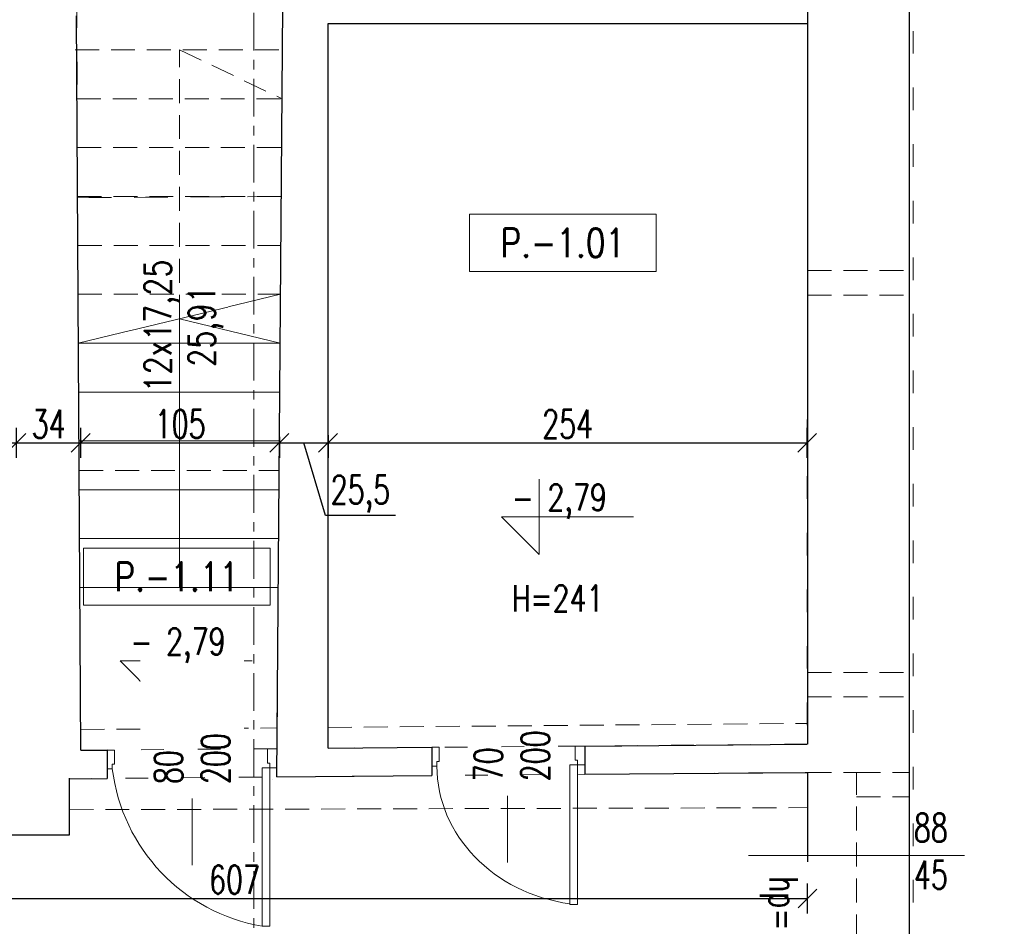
# Model space of a CAD drawing. Header units: inches. Extents: x 4551 to 8756, y -20806 to 359.
# Tile 32 of 35: x 6898 to 7419, y -2124 to -1643. Entities that reach past the tile are written whole.
import ezdxf

# ---------------------------------------------------------------- set-up
doc = ezdxf.new("R2010")
doc.units = ezdxf.units.IN
doc.header["$MEASUREMENT"] = 0
for name, pattern in [('ACAD_ISO03W100', [30, 12, -18]), ('CENTER', [7, 4, -1, 1, -1]), ('HIDDEN', [9.525, 6.35, -3.175])]:
    doc.linetypes.add(name, pattern=pattern)
doc.layers.add('0_RID_NIEDRUKOWALNA', color=7, linetype='ACAD_ISO03W100', lineweight=0, plot=False)
for name, color, linetype, lineweight in [('0_RID_STOLARKA', 7, 'Continuous', 5), ('0_RID_WIDOK', 252, 'Continuous', 5), ('0_RID_WYMIAR', 117, 'Continuous', 5), ('0_RID_WYP SANIT', 146, 'Continuous', 5), ('A-AREA-IDEN', 202, 'Continuous', 9), ('A_opisy-stolarka', 7, 'Continuous', 9), ('K-MUR', 1, 'Continuous', 30), ('K-WYMIARY', 150, 'Continuous', 5), ('WYMIAR_PB', 115, 'Continuous', 5)]:
    doc.layers.add(name, color=color, linetype=linetype, lineweight=lineweight)
doc.styles.add('1 100 MAŁE', font='romans.shx', dxfattribs={"width": 0.8, "height": 16})
doc.styles.add('RomanS', font='romans.shx', dxfattribs={"width": 0.8})
doc.styles.add('standard_1', font='romans.shx', dxfattribs={"width": 0.7})
doc.dimstyles.new('ISO-100', dxfattribs={"dimtxt": 15, "dimasz": 10, "dimexe": 8, "dimexo": 0.425, "dimgap": 2.5, "dimtad": 1, "dimdec": 1, "dimrnd": 0.5, "dimtxsty": 'standard_1', "dimblk": 'OBLIQUE', "dimcen": 10, "dimadec": 0, "dimazin": 0, "dimtfac": 1, "dimtdec": 0, "dimtmove": 0, "dimatfit": 3, "dimldrblk": 'OBLIQUE', "dimfxl": 8, "dimfxlon": 1, "dimarcsym": 0})

# ---------------------------------------------------------------- blocks, each defined once
blk = doc.blocks.new('_Oblique')
at = {"color": 0, "linetype": 'ByBlock', "lineweight": -2}
blk.add_line((-0.5, -0.5), (0.5, 0.5), dxfattribs=at)
blk = doc.blocks.new('*D258')
at = {"layer": 'Defpoints', "color": 0}
for p in [(7315.19, -1636.17), (7315.19, -1645.17), (7463.5, -1645.17)]:
    blk.add_point(p, dxfattribs=at)
at = {"layer": 'K-WYMIARY', "color": 0, "lineweight": -2}
for p, q in [((7482.75, -1623.39), (7482.75, -1634.89)), ((7455.5, -1636.17), (7471.5, -1636.17)), ((7482.75, -1634.89), (7463.5, -1640.67)), ((7463.5, -1636.17), (7463.5, -1645.17)), ((7455.5, -1645.17), (7471.5, -1645.17))]:
    blk.add_line(p, q, dxfattribs=at)
at = {"layer": 'K-WYMIARY', "color": 0, "lineweight": -2, "xscale": 10, "yscale": 10, "zscale": 10}
for p, rotation in [((7463.5, -1636.17), 90), ((7463.5, -1645.17), 270)]:
    blk.add_blockref('_Oblique', p, dxfattribs=dict(at, rotation=rotation))
at = {"layer": 'K-WYMIARY', "color": 0, "insert": (7472.75, -1629.14), "char_height": 15, "attachment_point": 5, "rotation": 90, "style": 'standard_1'}
blk.add_mtext('9', dxfattribs=at)
blk = doc.blocks.new('*D259')
at = {"layer": 'Defpoints', "color": 0}
for p in [(7315.19, -1645.17), (7315.07, -2027.17), (7463.5, -2027.17)]:
    blk.add_point(p, dxfattribs=at)
at = {"layer": 'K-WYMIARY', "color": 0, "lineweight": -2}
for p, q in [((7455.5, -1645.17), (7471.5, -1645.17)), ((7463.5, -1645.17), (7463.5, -2027.17)), ((7455.5, -2027.17), (7471.5, -2027.17))]:
    blk.add_line(p, q, dxfattribs=at)
at = {"layer": 'K-WYMIARY', "color": 0, "lineweight": -2, "xscale": 10, "yscale": 10, "zscale": 10}
for p, rotation in [((7463.5, -1645.17), 90), ((7463.5, -2027.17), 270)]:
    blk.add_blockref('_Oblique', p, dxfattribs=dict(at, rotation=rotation))
at = {"layer": 'K-WYMIARY', "color": 0, "insert": (7453.5, -1836.17), "char_height": 15, "attachment_point": 5, "rotation": 90, "style": 'standard_1'}
blk.add_mtext('382', dxfattribs=at)
blk = doc.blocks.new('*D260')
at = {"layer": 'Defpoints', "color": 0}
for p in [(7315.07, -2027.17), (7315.19, -2042.17), (7463.5, -2042.17)]:
    blk.add_point(p, dxfattribs=at)
at = {"layer": 'K-WYMIARY', "color": 0, "lineweight": -2}
for p, q in [((7482.75, -2008.9), (7482.75, -2028.9)), ((7455.5, -2027.17), (7471.5, -2027.17)), ((7463.5, -2027.17), (7463.5, -2042.17)), ((7482.75, -2028.9), (7463.5, -2034.67)), ((7455.5, -2042.17), (7471.5, -2042.17))]:
    blk.add_line(p, q, dxfattribs=at)
at = {"layer": 'K-WYMIARY', "color": 0, "lineweight": -2, "xscale": 10, "yscale": 10, "zscale": 10}
for p, rotation in [((7463.5, -2027.17), 90), ((7463.5, -2042.17), 270)]:
    blk.add_blockref('_Oblique', p, dxfattribs=dict(at, rotation=rotation))
at = {"layer": 'K-WYMIARY', "color": 0, "insert": (7472.75, -2018.9), "char_height": 15, "attachment_point": 5, "rotation": 90, "style": 'standard_1'}
blk.add_mtext('15', dxfattribs=at)
blk = doc.blocks.new('*D261')
at = {"layer": 'Defpoints', "color": 0}
for p in [(7315.19, -2042.17), (7315.19, -2201.17), (7463.5, -2201.17)]:
    blk.add_point(p, dxfattribs=at)
at = {"layer": 'K-WYMIARY', "color": 0, "lineweight": -2}
for p, q in [((7455.5, -2042.17), (7471.5, -2042.17)), ((7463.5, -2042.17), (7463.5, -2201.17)), ((7455.5, -2201.17), (7471.5, -2201.17))]:
    blk.add_line(p, q, dxfattribs=at)
at = {"layer": 'K-WYMIARY', "color": 0, "lineweight": -2, "xscale": 10, "yscale": 10, "zscale": 10}
for p, rotation in [((7463.5, -2042.17), 90), ((7463.5, -2201.17), 270)]:
    blk.add_blockref('_Oblique', p, dxfattribs=dict(at, rotation=rotation))
at = {"layer": 'K-WYMIARY', "color": 0, "insert": (7453.5, -2121.67), "char_height": 15, "attachment_point": 5, "rotation": 90, "style": 'standard_1'}
blk.add_mtext('159', dxfattribs=at)
blk = doc.blocks.new('*D267')
at = {"layer": 'Defpoints', "color": 0}
for p in [(7369.13, -1472.17), (7369.13, -2619.17), (7505, -2619.17)]:
    blk.add_point(p, dxfattribs=at)
at = {"layer": 'K-WYMIARY', "color": 0, "lineweight": -2}
for p, q in [((7497, -1472.17), (7513, -1472.17)), ((7505, -1472.17), (7505, -2619.17)), ((7497, -2619.17), (7513, -2619.17))]:
    blk.add_line(p, q, dxfattribs=at)
at = {"layer": 'K-WYMIARY', "color": 0, "lineweight": -2, "xscale": 10, "yscale": 10, "zscale": 10}
for p, rotation in [((7505, -1472.17), 90), ((7505, -2619.17), 270)]:
    blk.add_blockref('_Oblique', p, dxfattribs=dict(at, rotation=rotation))
at = {"layer": 'K-WYMIARY', "color": 0, "insert": (7495, -2045.67), "char_height": 15, "attachment_point": 5, "rotation": 90, "style": 'standard_1'}
blk.add_mtext('1147', dxfattribs=at)
blk = doc.blocks.new('*D286')
at = {"layer": 'Defpoints', "color": 0}
for p in [(7315.19, -2109), (6708.19, -2193.38), (7315.19, -2201.17)]:
    blk.add_point(p, dxfattribs=at)
at = {"layer": 'K-WYMIARY', "color": 0, "lineweight": -2}
for p, q in [((6708.19, -2117), (6708.19, -2101)), ((7315.19, -2117), (7315.19, -2101)), ((6708.19, -2109), (7315.19, -2109))]:
    blk.add_line(p, q, dxfattribs=at)
at = {"layer": 'K-WYMIARY', "color": 0, "lineweight": -2, "xscale": 10, "yscale": 10, "zscale": 10, "rotation": 180}
blk.add_blockref('_Oblique', (6708.19, -2109), dxfattribs=at)
at = {"layer": 'K-WYMIARY', "color": 0, "lineweight": -2, "xscale": 10, "yscale": 10, "zscale": 10}
blk.add_blockref('_Oblique', (7315.19, -2109), dxfattribs=at)
at = {"layer": 'K-WYMIARY', "color": 0, "insert": (7011.69, -2099), "char_height": 15, "attachment_point": 5, "style": 'standard_1'}
blk.add_mtext('607', dxfattribs=at)
blk = doc.blocks.new('*D289')
at = {"layer": 'Defpoints', "color": 0}
for p in [(6924.19, -2075.17), (6869.17, -2197.15), (6922.56, -2197.15)]:
    blk.add_point(p, dxfattribs=at)
at = {"layer": 'K-WYMIARY', "color": 0, "lineweight": -2}
for p, q in [((6877.17, -2075.17), (6861.17, -2075.17)), ((6869.17, -2075.17), (6869.17, -2197.15)), ((6877.17, -2197.15), (6861.17, -2197.15))]:
    blk.add_line(p, q, dxfattribs=at)
at = {"layer": 'K-WYMIARY', "color": 0, "lineweight": -2, "xscale": 10, "yscale": 10, "zscale": 10}
for p, rotation in [((6869.17, -2075.17), 90), ((6869.17, -2197.15), 270)]:
    blk.add_blockref('_Oblique', p, dxfattribs=dict(at, rotation=rotation))
at = {"layer": 'K-WYMIARY', "color": 0, "insert": (6859.17, -2136.16), "char_height": 15, "attachment_point": 5, "rotation": 90, "style": 'standard_1'}
blk.add_mtext('122', dxfattribs=at)
blk = doc.blocks.new('*D290')
at = {"layer": 'Defpoints', "color": 0}
for p in [(6896.19, -1867.5), (6896.19, -2013.21), (6641.21, -2016.03)]:
    blk.add_point(p, dxfattribs=at)
at = {"layer": 'K-WYMIARY', "color": 0, "lineweight": -2}
for p, q in [((6641.21, -1875.5), (6641.21, -1859.5)), ((6896.19, -1875.5), (6896.19, -1859.5)), ((6641.21, -1867.5), (6896.19, -1867.5))]:
    blk.add_line(p, q, dxfattribs=at)
at = {"layer": 'K-WYMIARY', "color": 0, "lineweight": -2, "xscale": 10, "yscale": 10, "zscale": 10, "rotation": 180}
blk.add_blockref('_Oblique', (6641.21, -1867.5), dxfattribs=at)
at = {"layer": 'K-WYMIARY', "color": 0, "lineweight": -2, "xscale": 10, "yscale": 10, "zscale": 10}
blk.add_blockref('_Oblique', (6896.19, -1867.5), dxfattribs=at)
at = {"layer": 'K-WYMIARY', "color": 0, "insert": (6768.7, -1857.5), "char_height": 15, "attachment_point": 5, "style": 'standard_1'}
blk.add_mtext('255', dxfattribs=at)
blk = doc.blocks.new('*D291')
at = {"layer": 'Defpoints', "color": 0}
for p in [(6930.21, -1867.5), (6896.19, -2013.21), (6930.21, -2030.43)]:
    blk.add_point(p, dxfattribs=at)
at = {"layer": 'K-WYMIARY', "color": 0, "lineweight": -2}
for p, q in [((6896.19, -1875.5), (6896.19, -1859.5)), ((6930.21, -1875.5), (6930.21, -1859.5)), ((6896.19, -1867.5), (6930.21, -1867.5))]:
    blk.add_line(p, q, dxfattribs=at)
at = {"layer": 'K-WYMIARY', "color": 0, "lineweight": -2, "xscale": 10, "yscale": 10, "zscale": 10, "rotation": 180}
blk.add_blockref('_Oblique', (6896.19, -1867.5), dxfattribs=at)
at = {"layer": 'K-WYMIARY', "color": 0, "lineweight": -2, "xscale": 10, "yscale": 10, "zscale": 10}
blk.add_blockref('_Oblique', (6930.21, -1867.5), dxfattribs=at)
at = {"layer": 'K-WYMIARY', "color": 0, "insert": (6913.2, -1857.5), "char_height": 15, "attachment_point": 5, "style": 'standard_1'}
blk.add_mtext('34', dxfattribs=at)
blk = doc.blocks.new('*D292')
at = {"layer": 'Defpoints', "color": 0}
for p in [(7035.45, -1863.93), (7035.45, -1867.5), (6930.21, -2030.43)]:
    blk.add_point(p, dxfattribs=at)
at = {"layer": 'K-WYMIARY', "color": 0, "lineweight": -2}
for p, q in [((6930.21, -1875.5), (6930.21, -1859.5)), ((7035.45, -1864.35), (7035.45, -1875.5)), ((6930.21, -1867.5), (7035.45, -1867.5))]:
    blk.add_line(p, q, dxfattribs=at)
at = {"layer": 'K-WYMIARY', "color": 0, "lineweight": -2, "xscale": 10, "yscale": 10, "zscale": 10, "rotation": 180}
blk.add_blockref('_Oblique', (6930.21, -1867.5), dxfattribs=at)
at = {"layer": 'K-WYMIARY', "color": 0, "lineweight": -2, "xscale": 10, "yscale": 10, "zscale": 10}
blk.add_blockref('_Oblique', (7035.45, -1867.5), dxfattribs=at)
at = {"layer": 'K-WYMIARY', "color": 0, "insert": (6982.83, -1857.5), "char_height": 15, "attachment_point": 5, "style": 'standard_1'}
blk.add_mtext('105', dxfattribs=at)
blk = doc.blocks.new('*D293')
at = {"layer": 'Defpoints', "color": 0}
for p in [(7035.45, -1863.93), (7061.19, -1863), (7061.19, -1867.5)]:
    blk.add_point(p, dxfattribs=at)
at = {"layer": 'K-WYMIARY', "color": 0, "lineweight": -2}
for p, q in [((7035.45, -1864.35), (7035.45, -1875.5)), ((7061.19, -1863.42), (7061.19, -1875.5)), ((7035.45, -1867.5), (7061.19, -1867.5)), ((7059.88, -1906.04), (7048.32, -1867.5)), ((7096.88, -1906.04), (7059.88, -1906.04))]:
    blk.add_line(p, q, dxfattribs=at)
at = {"layer": 'K-WYMIARY', "color": 0, "lineweight": -2, "xscale": 10, "yscale": 10, "zscale": 10, "rotation": 180}
blk.add_blockref('_Oblique', (7035.45, -1867.5), dxfattribs=at)
at = {"layer": 'K-WYMIARY', "color": 0, "lineweight": -2, "xscale": 10, "yscale": 10, "zscale": 10}
blk.add_blockref('_Oblique', (7061.19, -1867.5), dxfattribs=at)
at = {"layer": 'K-WYMIARY', "color": 0, "insert": (7078.38, -1894.61), "char_height": 15, "attachment_point": 5, "style": 'standard_1'}
blk.add_mtext('25,5', dxfattribs=at)
blk = doc.blocks.new('*D294')
at = {"layer": 'Defpoints', "color": 0}
for p in [(7061.19, -1863), (7315.07, -1867.5), (7315.07, -2027.17)]:
    blk.add_point(p, dxfattribs=at)
at = {"layer": 'K-WYMIARY', "color": 0, "lineweight": -2}
for p, q in [((7315.07, -1875.5), (7315.07, -1859.5)), ((7061.19, -1863.42), (7061.19, -1875.5)), ((7061.19, -1867.5), (7315.07, -1867.5))]:
    blk.add_line(p, q, dxfattribs=at)
at = {"layer": 'K-WYMIARY', "color": 0, "lineweight": -2, "xscale": 10, "yscale": 10, "zscale": 10, "rotation": 180}
blk.add_blockref('_Oblique', (7061.19, -1867.5), dxfattribs=at)
at = {"layer": 'K-WYMIARY', "color": 0, "lineweight": -2, "xscale": 10, "yscale": 10, "zscale": 10}
blk.add_blockref('_Oblique', (7315.07, -1867.5), dxfattribs=at)
at = {"layer": 'K-WYMIARY', "color": 0, "insert": (7188.13, -1857.5), "char_height": 15, "attachment_point": 5, "style": 'standard_1'}
blk.add_mtext('254', dxfattribs=at)

msp = doc.modelspace()

# ---------------------------------------------------------------- linework, layer by layer
at = {"layer": '0_RID_NIEDRUKOWALNA'}
msp.add_lwpolyline([(6927.88, -1526.17), (7078.66, -1526.17), (7078.66, -1636.17), (7037.2, -1635.54), (7036.42, -1736.89), (6928.46, -1737.54), (6927.88, -1525.98)], dxfattribs=at)
at = {"layer": '0_RID_STOLARKA'}
for p, q in [((6989.26, -2091.33), (6989.26, -1997.35)), ((7156.26, -2089.9), (7156.26, -1995.92))]:
    msp.add_line(p, q, dxfattribs=at)
at = {"layer": '0_RID_STOLARKA', "color": 7}
for p, q in [((7116.19, -2028.86), (7120.12, -2028.86)), ((7116.19, -2038.88), (7116.19, -2028.88)), ((7120.12, -2028.86), (7120.12, -2036.36)), ((7192.14, -2035.67), (7192.14, -2028.17)), ((7192.14, -2028.17), (7197.19, -2028.17)), ((6944.19, -2030.29), (6948.12, -2030.29)), ((6944.19, -2040.31), (6944.19, -2030.31)), ((6948.12, -2030.29), (6948.12, -2037.79)), ((7029.13, -2037.18), (7029.13, -2029.68)), ((7029.13, -2029.68), (7034.18, -2029.68)), ((6948.12, -2037.79), (6946.92, -2037.79)), ((6946.92, -2037.79), (6946.92, -2040.29)), ((7030.33, -2037.18), (7029.13, -2037.18)), ((7030.33, -2039.68), (7030.33, -2037.18)), ((7118.92, -2038.86), (7116.19, -2038.86)), ((7120.12, -2036.36), (7118.92, -2036.36)), ((7118.92, -2036.36), (7118.92, -2038.86)), ((7189.34, -2112.17), (7189.34, -2038.17)), ((7189.34, -2038.17), (7193.34, -2038.17)), ((7193.34, -2035.67), (7192.14, -2035.67)), ((7197.12, -2038.17), (7192.34, -2038.17)), ((7193.34, -2038.17), (7193.34, -2035.67)), ((7193.34, -2038.17), (7193.34, -2112.17)), ((6946.92, -2040.29), (6944.19, -2040.29)), ((7026.33, -2123.68), (7026.33, -2039.68)), ((7026.33, -2039.68), (7030.33, -2039.68)), ((7034.1, -2039.68), (7029.33, -2039.68)), ((7030.33, -2039.68), (7030.33, -2123.68)), ((7193.34, -2112.17), (7189.34, -2112.17)), ((7030.33, -2123.68), (7026.33, -2123.68))]:
    msp.add_line(p, q, dxfattribs=at)
at = {"layer": '0_RID_STOLARKA', "color": 7, "extrusion": (0, 0, -1)}
msp.add_ellipse((7202.32, -2038.86), major_axis=(83.4, 0), ratio=0.885634, start_param=1.726371, end_param=3.141593, dxfattribs=at)
at = {"layer": '0_RID_WIDOK', "linetype": 'HIDDEN', "lineweight": 9, "ltscale": 2}
for p, q in [((6928.14, -1685.07), (7036.82, -1685.07)), ((6928.3, -1710.98), (7036.62, -1710.98)), ((6928.45, -1736.89), (7036.42, -1736.89)), ((6928.61, -1762.8), (7036.22, -1762.8)), ((7315.19, -1776.17), (7369.13, -1776.17)), ((7315.19, -1789.17), (7369.13, -1789.17)), ((7315.19, -1989.17), (7369.13, -1989.17)), ((7315.19, -2002.17), (7369.13, -2002.17)), ((7315.19, -2042.17), (7341.19, -2042.17)), ((7341.19, -2130.17), (7341.19, -2042.17)), ((7341.19, -2042.17), (7369.13, -2042.17)), ((7341.19, -2055.17), (7369.13, -2055.17)), ((6924.19, -2061.94), (7315.19, -2060.85))]:
    msp.add_line(p, q, dxfattribs=at)
at = {"layer": '0_RID_WIDOK', "lineweight": 9}
for p, q in [((6929.23, -1866.44), (7035.43, -1866.44)), ((6929.38, -1892.35), (7035.23, -1892.35)), ((6929.54, -1918.26), (7035.03, -1918.26))]:
    msp.add_line(p, q, dxfattribs=at)
at = {"layer": '0_RID_WIDOK', "linetype": 'HIDDEN', "lineweight": 9, "ltscale": 2}
for points in [[(6927.19, -1659.17), (7037.02, -1659.17)], [(6929.32, -1882.17), (7035.31, -1882.17)], [(6930.14, -2019.43), (7034.27, -2018.55)]]:
    msp.add_lwpolyline(points, dxfattribs=at)
at = {"layer": '0_RID_WIDOK', "lineweight": 9}
msp.add_lwpolyline([(6929.69, -1944.17), (7034.84, -1944.17)], dxfattribs=at)
at = {"layer": '0_RID_WYMIAR', "color": 3, "linetype": 'CENTER', "ltscale": 5}
msp.add_line((7021.92, -1254.5), (7021.92, -2922), dxfattribs=at)
at = {"layer": '0_RID_WYP SANIT', "color": 7}
msp.add_lwpolyline([(7032.03, -2046.15), (7032.03, -2046.15)], close=True, dxfattribs=at)
at = {"layer": 'A_opisy-stolarka'}
msp.add_line((7283.96, -2086.17), (7398.43, -2086.17), dxfattribs=at)
at = {"layer": 'K-MUR'}
for p, q in [((6930.21, -2030.43), (6927.88, -1641.17)), ((7116.19, -2028.88), (7116.19, -2040.88)), ((6944.19, -2030.31), (6944.19, -2045.31)), ((6944.19, -2030.31), (6944.19, -2042.31)), ((6924.19, -2075.17), (6924.19, -2045.17)), ((6863.19, -2075.17), (6924.19, -2075.17))]:
    msp.add_line(p, q, dxfattribs=at)
for points in [[(7280.13, -1472.17), (7369.13, -1472.17), (7369.13, -1502.17), (7369.13, -1778.17)], [(6927.19, -1526.17), (7290.19, -1526.17), (7315.19, -1526.17), (7315.19, -1778.17), (7315.19, -2027.17)], [(7034.07, -2044.55), (7037.19, -1636.17), (7315.19, -1636.17)], [(7061.19, -2029.32), (7061.19, -1645.17), (7315.19, -1645.17)], [(7369.13, -1778.17), (7369.13, -2600.17), (7369.13, -2619.17), (6212.5, -2619.17)], [(7061.19, -2029.32), (7116.19, -2028.86)], [(7116.19, -2028.86), (7116.19, -2043.86)], [(7197.19, -2028.17), (7315.07, -2027.17)], [(7197.19, -2028.17), (7197.19, -2043.17)], [(6930.21, -2030.43), (6944.19, -2030.31)], [(7034.07, -2044.55), (7116.19, -2043.86)], [(7197.19, -2043.17), (7315.19, -2042.17)], [(7315.19, -2042.17), (7315.19, -2201.17)], [(6924.19, -2045.48), (6944.19, -2045.31)], [(6924.19, -2045.48), (6944.19, -2045.31)]]:
    msp.add_lwpolyline(points, dxfattribs=at)
at = {"layer": 'WYMIAR_PB'}
for points in [[(7173.04, -1886.72), (7173.04, -1926.72), (7153.04, -1906.72), (7223.04, -1906.72)], [(6971.02, -1963.09), (6971.02, -2003.09), (6951.02, -1983.09), (7021.02, -1983.09)]]:
    msp.add_lwpolyline(points, dxfattribs=at)

# ---------------------------------------------------------------- texts
at = {"layer": 'A-AREA-IDEN', "lineweight": 18, "char_height": 15.12, "width": 83.9119, "attachment_point": 5, "line_spacing_factor": 0.964689, "style": 'RomanS', "bg_fill": 16}
for s, insert in [('P.-1.01', (7185.59, -1761.45)), ('P.-1.11', (6981.09, -1938.45))]:
    msp.add_mtext(s, dxfattribs=dict(at, insert=insert))
at = {"layer": 'A_opisy-stolarka', "insert": (7371.53, -2063.96), "char_height": 15, "width": 86.1308, "attachment_point": 1, "style": 'standard_1'}
msp.add_mtext('{\\Fromans.shx|c1;88\\P45}', dxfattribs=at)
at = {"layer": 'WYMIAR_PB', "char_height": 14, "attachment_point": 1, "style": '1 100 MAŁE'}
for s, heights, insert in [('{\\Fsimplex.shx|c238;\\W0.75;- 2,79}', [-16.67], (7158.53, -1889.42)), ('{\\Fsimplex.shx|c238;\\W0.75;H=241}', [-14], (7158.53, -1942.92)), ('{\\Fsimplex.shx|c238;\\W0.75;- 2,79}', [-16.67], (6956.51, -1965.79))]:
    msp.add_mtext_dynamic_manual_height_columns(s, width=64.0321, gutter_width=12.5, heights=heights, dxfattribs=dict(at, insert=insert))

# ---------------------------------------------------------------- dimensions: what is measured, and where the dimension line sits
at = {"layer": 'K-WYMIARY'}
for base, p1, p2, picture, middle in [((7505, -2619.17), (7369.13, -1472.17), (7369.13, -2619.17), '*D267', (7495, -2045.67)), ((6869.17, -2197.15), (6924.19, -2075.17), (6922.56, -2197.15), '*D289', (6859.17, -2136.16))]:
    dim = msp.add_linear_dim(base=base, p1=p1, p2=p2, angle=90, dimstyle='ISO-100', dxfattribs=at)
    dim.commit()
    dim.dimension.update_dxf_attribs({"geometry": picture, "text_midpoint": middle})
for base, p1, p2, picture, middle in [((7463.5, -1645.17), (7315.19, -1636.17), (7315.19, -1645.17), '*D258', (7472.75, -1632.39)), ((7463.5, -2027.17), (7315.19, -1645.17), (7315.07, -2027.17), '*D259', (7453.5, -1836.17)), ((7463.5, -2042.17), (7315.07, -2027.17), (7315.19, -2042.17), '*D260', (7472.75, -2026.4))]:
    dim = msp.add_linear_dim(base=base, p1=p1, p2=p2, angle=90, dimstyle='ISO-100', override={"dimtmove": 1}, dxfattribs=at)
    dim.commit()
    dim.dimension.update_dxf_attribs({"geometry": picture, "text_midpoint": middle})
dim = msp.add_linear_dim(base=(6896.19, -1867.5), p1=(6641.21, -2016.03), p2=(6896.19, -2013.21), dimstyle='ISO-100', dxfattribs=at)
dim.commit()
dim.dimension.update_dxf_attribs({"geometry": '*D290', "text_midpoint": (6768.7, -1857.5)})
for base, p1, p2, picture, middle in [((6930.21, -1867.5), (6896.19, -2013.21), (6930.21, -2030.43), '*D291', (6913.2, -1857.5)), ((7061.19, -1867.5), (7035.45, -1863.93), (7061.19, -1863), '*D293', (7062.38, -1894.61))]:
    dim = msp.add_linear_dim(base=base, p1=p1, p2=p2, dimstyle='ISO-100', override={"dimtmove": 1}, dxfattribs=at)
    dim.commit()
    dim.dimension.update_dxf_attribs({"geometry": picture, "text_midpoint": middle})

# ---------------------------------------------------------------- next in the draw order: texts
at = {"layer": '0_RID_STOLARKA', "char_height": 15, "width": 86.1308, "attachment_point": 1, "rotation": 90, "style": 'standard_1', "bg_fill": 2}
for s, insert in [('80\\P200', (6969.19, -2048.35)), ('70\\P200', (7138.56, -2046.91))]:
    msp.add_mtext(s, dxfattribs=dict(at, insert=insert))
at = {"layer": '0_RID_WIDOK', "insert": (6964.03, -1773.53), "char_height": 14, "width": 64.0321, "attachment_point": 3, "rotation": 90, "style": '1 100 MAŁE', "bg_fill": 2}
msp.add_mtext('\\pxqc;\\A1;12x17,25\\P25,91', dxfattribs=at)
at = {"layer": 'A_opisy-stolarka', "insert": (7310.04, -2097.22), "char_height": 15, "width": 155.0662, "attachment_point": 1, "rotation": 270, "style": 'standard_1', "bg_fill": 2}
msp.add_mtext('\\pxsm0.8;{\\Fromans.shx|c1;hp=188}', dxfattribs=at)

# ---------------------------------------------------------------- next in the draw order: linework, layer by layer
at = {"layer": '0_RID_NIEDRUKOWALNA'}
msp.add_lwpolyline([(6396.41, -2621.17), (7371.13, -2621.17), (7371.2, -1470.17), (6391.98, -1470.17)], close=True, dxfattribs=at)
for points in [[(6452.19, -2565.17), (7315.13, -2565.17), (7315.19, -1526.17), (6448.19, -1526.17), (6452.19, -2565.17)], [(7061.19, -2029.32), (7061.19, -1645.17), (7315.19, -1645.17), (7315.07, -2027.17), (7061.19, -2029.32)], [(6930.21, -2030.43), (6928.46, -1737.54), (7036.42, -1736.89), (7034.18, -2029.66), (6930.21, -2030.31)], [(6708.19, -2031.17), (6863.19, -2031.17), (6863.19, -2075.17), (6924.19, -2075.17), (6923.94, -2045.49), (7315.19, -2042.17), (7315.19, -2201.17), (6708.19, -2193.38), (6705.88, -2031.97)]]:
    msp.add_lwpolyline(points, dxfattribs=at)
at = {"layer": '0_RID_STOLARKA', "color": 7}
msp.add_arc((7042.63, -2028.65), 96.42, 186.9373, 260.2634, dxfattribs=at)
at = {"layer": '0_RID_WIDOK', "linetype": 'HIDDEN', "lineweight": 9, "ltscale": 2}
msp.add_line((6928.76, -1788.71), (7036.03, -1788.71), dxfattribs=at)
at = {"layer": '0_RID_WIDOK', "lineweight": 9}
for p, q in [((6928.92, -1814.62), (7036.03, -1788.71)), ((6982.47, -1801.66), (6982.47, -1944.17)), ((6982.47, -1801.66), (7035.83, -1814.62)), ((6928.92, -1814.62), (7035.83, -1814.62)), ((6929.07, -1840.53), (7035.63, -1840.53))]:
    msp.add_line(p, q, dxfattribs=at)
at = {"layer": '0_RID_WIDOK', "linetype": 'HIDDEN', "lineweight": 9, "ltscale": 2}
for points in [[(6982.47, -1801.66), (6982.47, -1659.17), (7036.82, -1685.07)], [(7061.19, -2018.32), (7314.97, -2016.17)]]:
    msp.add_lwpolyline(points, dxfattribs=at)

# ---------------------------------------------------------------- next in the draw order: dimensions: what is measured, and where the dimension line sits
at = {"layer": 'K-WYMIARY'}
for base, p1, p2, picture, middle in [((7035.45, -1867.5), (6930.21, -2030.43), (7035.45, -1863.93), '*D292', (6982.83, -1857.5)), ((7315.07, -1867.5), (7061.19, -1863), (7315.07, -2027.17), '*D294', (7188.13, -1857.5))]:
    dim = msp.add_linear_dim(base=base, p1=p1, p2=p2, dimstyle='ISO-100', override={"dimtmove": 1}, dxfattribs=at)
    dim.commit()
    dim.dimension.update_dxf_attribs({"geometry": picture, "text_midpoint": middle})
dim = msp.add_linear_dim(base=(7463.5, -2201.17), p1=(7315.19, -2042.17), p2=(7315.19, -2201.17), angle=90, dimstyle='ISO-100', override={"dimtmove": 1}, dxfattribs=at)
dim.commit()
dim.dimension.update_dxf_attribs({"geometry": '*D261', "text_midpoint": (7453.5, -2121.67)})
dim = msp.add_linear_dim(base=(7315.19, -2109), p1=(6708.19, -2193.38), p2=(7315.19, -2201.17), dimstyle='ISO-100', dxfattribs=at)
dim.commit()
dim.dimension.update_dxf_attribs({"geometry": '*D286', "text_midpoint": (7011.69, -2099)})

doc.saveas('drawing.dxf')
